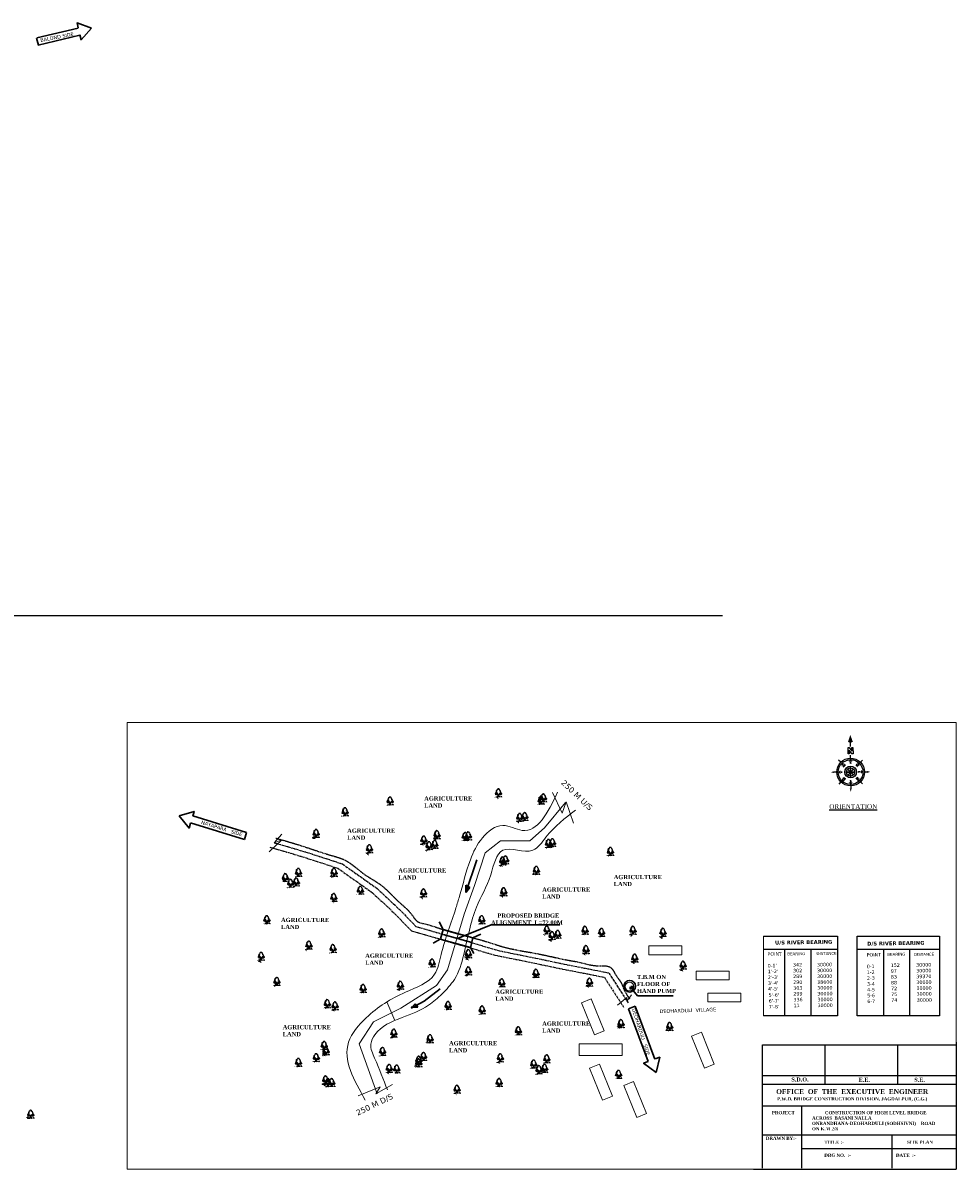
# Model space of a CAD drawing. Header units: millimetres. Extents: x -7700071838 to 844383267715, y -571436171822 to -6721321135.
# Tile 9 of 19: x -3839989065 to -3838701943, y -6733610036 to -6732029223. Entities that reach past the tile are written whole.
import ezdxf
from ezdxf.enums import TextEntityAlignment as Align

# ---------------------------------------------------------------- set-up
doc = ezdxf.new("R2010")
doc.units = ezdxf.units.MM
doc.header["$MEASUREMENT"] = 0
for name, pattern in [('CENTER', [50.8, 31.75, -6.35, 6.35, -6.35]), ('CENTER2', [28.575, 19.05, -3.175, 3.175, -3.175]), ('DASHED2', [9.525, 6.35, -3.175])]:
    doc.linetypes.add(name, pattern=pattern)
for name, color, linetype in [('A-Anno-Note', 211, 'Continuous'), ('GROUND_LVL', 114, 'Continuous'), ('SECTION', 7, 'Continuous'), ('TEX', 6, 'Continuous'), ('TEXT', 221, 'Continuous')]:
    doc.layers.add(name, color=color, linetype=linetype)
doc.layers.add('DIMENTION', color=7, linetype='Continuous', lineweight=9)
doc.styles.add('ROMANS', font='romans.shx')
doc.styles.get("Standard").update_dxf_attribs({"font": 'verdana.ttf', "height": 4000})

# ---------------------------------------------------------------- blocks, each defined once
blk = doc.blocks.new('A$C16861002')
h = blk.add_hatch()
h.set_pattern_fill('AR-SAND,_O', color=86, scale=0.00875, angle=-7.1637)
h.set_pattern_definition([(30.3363, (-438.715158, 35.971238), (0.0015555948, 0.01679683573), [0, -0.0133, 0, -0.014875, 0, -0.01421875]), (0.3363, (-438.715158, 35.971238), (0.0184440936, 0.0225698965), [0, -0.007175, 0, -0.0119875, 0, -0.00459375]), (320.3363, (-438.725837, 35.97258), (0.02704221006, -0.0033489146), [0, -0.004375, 0, -0.01575, 0, -0.0205625]), (310.3363, (-438.725837, 35.97258), (0.0270559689, 0.0043395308), [0, -0.0021875, 0, -0.010325, 0, -0.0118125])])
edge = h.paths.add_edge_path()
edge.add_spline(control_points=[(0.44, 0.1), (0.44, 0.1), (0.41, 0.11), (0.36, 0.11), (0.27, 0.12), (0.17, 0.14), (0.08, 0.13), (0.01, 0.17), (-0.01, 0.15), (-0.01, 0.14)], knot_values=[0.028153, 0.028153, 0.028153, 0.028153, 0.042705, 0.440186, 0.998352, 1.57343, 2.182336, 2.529485, 2.667956, 2.667956, 2.667956, 2.667956], degree=3, periodic=0)
edge.add_line((-0.01, 0.14), (0.43, 0.08))
edge.add_arc((0.31, 0.12), 0.13, 342.7907, 350.3646)
at = {"color": 86}
for p, q in [((0.65, 0.39), (0.64, 0.26)), ((0.65, 0.27), (0.64, 0.16)), ((0.65, 0.17), (0.64, 0.07)), ((0.66, 0.46), (0.65, 0.39)), ((0.66, 0.39), (0.68, 0.47)), ((0.67, 0.35), (0.66, 0.27)), ((0.69, 0.47), (0.68, 0.35))]:
    blk.add_line(p, q, dxfattribs=at)
for points in [[(0.2, 0.64), (0.16, 0.63), (0.19, 0.61)], [(0.18, 0.73), (0.21, 0.65), (0.25, 0.68)], [(0.19, 0.78), (0.2, 0.75), (0.23, 0.78), (0.26, 0.77), (0.25, 0.8), (0.23, 0.79)], [(0.22, 0.6), (0.21, 0.59), (0.24, 0.57), (0.25, 0.59)], [(0.24, 0.64), (0.22, 0.63), (0.26, 0.6), (0.28, 0.62)], [(0.29, 0.76), (0.26, 0.74), (0.27, 0.72)], [(0.29, 0.88), (0.27, 0.86), (0.3, 0.85)], [(0.31, 0.71), (0.27, 0.69), (0.28, 0.65), (0.32, 0.67)], [(0.31, 0.6), (0.27, 0.57), (0.31, 0.57), (0.34, 0.55)], [(0.36, 0.93), (0.31, 0.96), (0.28, 0.94), (0.29, 0.91)], [(0.29, 0.81), (0.31, 0.76), (0.37, 0.79), (0.32, 0.8), (0.31, 0.83)], [(0.33, 0.6), (0.35, 0.57), (0.38, 0.6)], [(0.41, 1.05), (0.36, 1.04), (0.34, 1), (0.37, 1), (0.37, 0.97), (0.35, 0.96), (0.39, 0.96), (0.39, 0.99), (0.42, 1), (0.42, 1.02), (0.39, 1.02)], [(0.36, 0.91), (0.34, 0.87), (0.4, 0.84), (0.42, 0.86), (0.38, 0.87)], [(0.36, 0.84), (0.34, 0.82), (0.37, 0.81)], [(0.34, 0.66), (0.35, 0.62), (0.4, 0.68), (0.36, 0.66)], [(0.4, 1.1), (0.4, 1.09), (0.37, 1.11)], [(0.41, 0.61), (0.38, 0.58), (0.41, 0.5), (0.47, 0.53), (0.42, 0.54), (0.45, 0.57)], [(0.41, 0.94), (0.39, 0.93), (0.4, 0.91), (0.43, 0.92)], [(0.43, 1.17), (0.41, 1.15), (0.43, 1.11)], [(0.45, 1.09), (0.42, 1.07), (0.46, 1.04), (0.47, 1.06), (0.46, 1.07)], [(0.46, 0.84), (0.42, 0.82), (0.43, 0.78), (0.45, 0.78), (0.45, 0.8), (0.47, 0.81), (0.48, 0.79), (0.5, 0.8)], [(0.5, 1.22), (0.5, 1.18), (0.45, 1.19), (0.48, 1.21), (0.48, 1.23)], [(0.46, 1.27), (0.49, 1.27), (0.46, 1.24)], [(0.49, 1.15), (0.46, 1.14), (0.48, 1.11)], [(0.47, 0.56), (0.5, 0.51), (0.52, 0.56)], [(0.48, 0.77), (0.5, 0.73), (0.52, 0.76)], [(0.52, 1.32), (0.5, 1.3), (0.53, 1.3)], [(0.5, 0.62), (0.52, 0.59), (0.57, 0.59), (0.56, 0.61), (0.53, 0.61)], [(0.55, 0.53), (0.51, 0.49), (0.53, 0.47), (0.55, 0.48), (0.54, 0.5)], [(0.55, 1.27), (0.52, 1.25), (0.55, 1.23)], [(0.57, 0.69), (0.55, 0.65), (0.6, 0.65)], [(0.6, 0.52), (0.57, 0.48), (0.62, 0.49)], [(0.61, 0.59), (0.59, 0.57), (0.62, 0.55), (0.65, 0.56)], [(0.64, 0.46), (0.67, 0.52), (0.72, 0.48), (0.68, 0.49)], [(0.74, 0.47), (0.72, 0.45), (0.75, 0.44)], [(0.74, 0.5), (0.78, 0.46), (0.79, 0.49)], [(0.83, 0.49), (0.86, 0.48), (0.87, 0.51)], [(0.85, 0.65), (0.86, 0.62), (0.89, 0.63), (0.91, 0.6), (0.93, 0.66), (0.9, 0.64)], [(0.92, 0.49), (0.9, 0.46), (0.95, 0.46)], [(0.94, 0.63), (0.98, 0.59), (1.02, 0.6)], [(0.96, 0.5), (1, 0.46), (1.03, 0.48), (1.07, 0.47), (1.07, 0.52), (1.03, 0.5)], [(0.97, 0.67), (1, 0.63), (1.01, 0.67)], [(1.05, 0.59), (1.08, 0.57), (1.04, 0.57)], [(1.1, 0.66), (1.06, 0.63), (1.06, 0.62), (1.11, 0.6), (1.14, 0.61), (1.09, 0.62), (1.13, 0.65)], [(1.14, 0.75), (1.11, 0.75), (1.09, 0.71), (1.11, 0.7), (1.12, 0.73)], [(1.1, 0.52), (1.09, 0.49), (1.13, 0.48), (1.13, 0.52)], [(1.15, 0.72), (1.12, 0.7), (1.13, 0.67)], [(1.13, 0.57), (1.13, 0.54), (1.16, 0.57)], [(1.17, 0.53), (1.16, 0.51), (1.18, 0.48)]]:
    blk.add_lwpolyline(points, close=True, dxfattribs=at)
for points in [[(0.7, 1.46), (0.68, 1.46), (0.61, 1.37), (0.6, 1.31), (0.58, 1.3), (0.53, 1.29)], [(0.6, 0.07), (0.62, 0.18), (0.63, 0.3), (0.63, 0.41), (0.65, 0.47)], [(0.7, 0.46), (0.68, 0.35), (0.68, 0.25), (0.66, 0.12), (0.65, 0.06)], [(0.7, 1.46), (0.72, 1.45), (0.72, 1.45), (0.72, 1.46), (0.74, 1.48), (0.79, 1.47), (0.79, 1.46), (0.81, 1.46), (0.82, 1.43), (0.83, 1.44), (0.87, 1.42)], [(1.11, 0.76), (1.12, 0.76), (1.11, 0.85), (1.08, 0.89), (1.02, 0.89), (0.98, 0.92), (1, 0.95), (1.06, 0.96), (1.07, 0.98), (1.07, 1.05), (1.03, 1.05), (1.01, 1.09), (1.05, 1.13), (1.04, 1.13), (1.03, 1.15), (1, 1.15), (0.99, 1.15), (1.01, 1.17), (0.99, 1.21), (0.99, 1.24), (0.94, 1.22), (0.92, 1.22), (0.91, 1.24), (0.96, 1.26), (0.92, 1.33), (0.89, 1.34), (0.9, 1.39), (0.87, 1.41), (0.87, 1.42)], [(0.91, 0.46), (0.95, 0.44), (0.98, 0.45), (1.03, 0.44), (1.07, 0.46), (1.09, 0.45), (1.09, 0.48), (1.13, 0.46), (1.19, 0.48)], [(1.1, 0.7), (1.11, 0.67), (1.16, 0.65), (1.18, 0.6), (1.18, 0.57), (1.21, 0.55), (1.19, 0.48)]]:
    blk.add_lwpolyline(points, dxfattribs=at)
for centre, radius, start, end in [((0.24, 0.15), 0.227, 343.8213, 33.8793), ((0.4, 0.14), 0.0898, 354.9817, 66.5193), ((0.37, 0.11), 0.0789, 338.4127, 44.178), ((0.31, 0.12), 0.13, 343.4617, 20.2712), ((0.22, 0.18), 0.273, 338.8097, 11.1779), ((0.53, 0.08), 0.0496, 83.2374, 178.7654), ((0.59, 0.1), 0.101, 124.1986, 191.1044), ((0.67, 0.06), 0.0496, 346.9072, 82.4352), ((0.62, 0.1), 0.101, 334.5682, 41.474), ((0.99, 0.08), 0.273, 154.4947, 186.8629), ((0.81, 0.08), 0.0898, 99.1533, 170.6909), ((0.96, 0.06), 0.227, 131.7933, 181.8513), ((0.82, 0.06), 0.0789, 121.4946, 187.2599), ((0.89, 0.05), 0.13, 145.4014, 182.2109), ((0.87, 0.07), 0.227, 343.8213, 33.8793), ((1.03, 0.06), 0.0898, 354.9817, 66.5193), ((1.01, 0.03), 0.0789, 338.4127, 44.178), ((0.94, 0.04), 0.13, 343.4617, 20.2712), ((0.85, 0.1), 0.273, 338.8097, 11.1779), ((1.16, 0), 0.0496, 83.2374, 178.7654), ((1.22, 0.02), 0.101, 124.1986, 191.1044)]:
    blk.add_arc(centre, radius, start, end, dxfattribs=at)
for points, start_tangent, end_tangent in [([(0.53, 0.18), (0.53, 0.19), (0.53, 0.19), (0.54, 0.19), (0.54, 0.19), (0.54, 0.18), (0.54, 0.18), (0.54, 0.18), (0.53, 0.18), (0.53, 0.18), (0.53, 0.18)], (-0.533022, 0.846101), (-0.533022, 0.846101)), ([(0.53, 0.13), (0.53, 0.14), (0.53, 0.14), (0.54, 0.14), (0.54, 0.13), (0.54, 0.13), (0.54, 0.13), (0.54, 0.12), (0.53, 0.12), (0.53, 0.13), (0.53, 0.13)], (-0.533022, 0.846101), (-0.533022, 0.846101)), ([(0.68, 0.11), (0.68, 0.12), (0.68, 0.12), (0.67, 0.12), (0.67, 0.12), (0.67, 0.11), (0.67, 0.11), (0.67, 0.11), (0.67, 0.1), (0.68, 0.11), (0.68, 0.11)], (0.725822, 0.687882), (0.725822, 0.687882)), ([(0.69, 0.16), (0.69, 0.17), (0.69, 0.17), (0.69, 0.17), (0.69, 0.17), (0.69, 0.17), (0.69, 0.16), (0.69, 0.16), (0.69, 0.16), (0.69, 0.16), (0.69, 0.16)], (0.725822, 0.687882), (0.725822, 0.687882)), ([(1.16, 0.1), (1.16, 0.11), (1.16, 0.11), (1.17, 0.11), (1.17, 0.11), (1.17, 0.1), (1.17, 0.1), (1.17, 0.1), (1.16, 0.1), (1.16, 0.1), (1.16, 0.1)], (-0.533022, 0.846101), (-0.533022, 0.846101)), ([(1.16, 0.05), (1.16, 0.06), (1.17, 0.06), (1.17, 0.06), (1.17, 0.05), (1.17, 0.05), (1.17, 0.05), (1.17, 0.04), (1.17, 0.04), (1.16, 0.05), (1.16, 0.05)], (-0.533022, 0.846101), (-0.533022, 0.846101))]:
    blk.add_spline(points, degree=3, dxfattribs=dict(at, start_tangent=start_tangent, end_tangent=end_tangent))
blk = doc.blocks.new('Anno_North_J_Metric')
at = {"linetype": 'ByBlock', "lineweight": -2}
h = blk.add_hatch(color=0, dxfattribs=at)
h.paths.add_polyline_path([(-4.17, 0), (-4.68, 0, 1), (4.68, 0), (4.17, 0, -1)])
h.paths.add_polyline_path([(1.41, 0), (2, 0, 1), (-2, 0), (-1.41, 0, -1)])
at = {"color": 0, "linetype": 'ByBlock', "lineweight": -2}
for p, q in [((-3.31, 3.31), (-4.01, 4.01)), ((0, 4.68), (0, 5.67)), ((3.31, 3.31), (4.01, 4.01)), ((-4.68, 0), (-5.67, 0)), ((-4.68, 0), (-4.17, 0)), ((-1.41, 0), (-2, 0)), ((-1.41, 0), (1.41, 0)), ((1.41, 0), (-1.41, 0)), ((-1, 1), (1, -1)), ((-1, -1), (1, 1)), ((1, -1), (-1, 1)), ((1, 1), (-1, -1)), ((0, 1.41), (0, -1.41)), ((0, -1.41), (0, 1.41)), ((1.41, 0), (2, 0)), ((4.68, 0), (4.17, 0)), ((4.68, 0), (5.67, 0)), ((6.17, 0.4), (6.17, 0.82)), ((6.17, 0.82), (8.27, 0.82)), ((7.43, 0.4), (6.17, 0.4)), ((6.17, -0.44), (7.43, 0.4)), ((8.27, 0.4), (7.01, -0.44)), ((8.27, 0.82), (8.27, 0.4)), ((8.67, 0), (9.83, 0)), ((-3.31, -3.31), (-4.01, -4.01)), ((3.31, -3.31), (4.01, -4.01)), ((6.17, -0.86), (6.17, -0.44)), ((8.27, -0.86), (6.17, -0.86)), ((7.01, -0.44), (8.27, -0.44)), ((8.27, -0.44), (8.27, -0.86)), ((0, -4.68), (0, -5.67))]:
    blk.add_line(p, q, dxfattribs=at)
for radius in [4.68, 4.17, 2, 1.41]:
    blk.add_circle((0, 0), radius, dxfattribs=at)
for points in [[(0, 4.17), (0.67, 3.5), (-0.67, 3.5)], [(-0.33, 5.5), (0, 5.67), (0, 6.67)], [(0, 6.67), (0.33, 5.5), (0, 5.67)], [(-6.67, 0), (-5.5, 0.33), (-5.67, 0)], [(-5.5, -0.33), (-5.67, 0), (-6.67, 0)], [(-4.17, 0), (-3.5, 0.67), (-3.5, -0.67)], [(-2.95, 2.95), (-2, 2.95), (-2.95, 2)], [(2.95, 2.95), (2.95, 2), (2, 2.95)], [(4.17, 0), (3.5, -0.67), (3.5, 0.67)], [(12.5, 0), (10.17, 0.83), (9.83, 0)], [(9.83, 0), (10.17, -0.83), (12.5, 0)], [(-2.95, -2.95), (-2.95, -2), (-2, -2.95)], [(0, -4.17), (-0.67, -3.5), (0.67, -3.5)], [(2.95, -2.95), (2, -2.95), (2.95, -2)], [(0, -6.67), (-0.33, -5.5), (0, -5.67)], [(0.33, -5.5), (0, -5.67), (0, -6.67)]]:
    blk.add_solid(points, dxfattribs=at)
at = {"color": 0, "linetype": 'ByBlock', "lineweight": -2, "style": 'ROMANS'}
for s, rotation, p in [('S', 270, (-3.33, 0)), ('SW', 45, (-2, 2)), ('NW', 315, (2, 2)), ('N', 270, (2.83, 0)), ('SE', 135, (-2, -2)), ('E', 180, (0, -2.67)), ('NE', 225, (2, -2))]:
    blk.add_text(s, height=0.5, rotation=rotation, dxfattribs=at).set_placement(p, align=Align.CENTER)
blk.add_text('W', height=0.5, dxfattribs=at).set_placement((0, 2.83), align=Align.CENTER)

msp = doc.modelspace()

# ---------------------------------------------------------------- linework, layer by layer
at = {"layer": 'DIMENTION', "color": 5, "lineweight": 30, "ltscale": 20}
for p, q in [((-3839970082.982022, -6732049973.306913), (-3839912767.966738, -6732036267.475218)), ((-3839910411.801301, -6732046120.482384), (-3839967810.509397, -6732059846.327678)), ((-3839970153.147377, -6732050049.889594), (-3839967796.981941, -6732059902.896763)), ((-3839754801.460578, -6733123027.959708), (-3839680505.822085, -6733145795.879925)), ((-3839683474.157445, -6733155482.068598), (-3839757769.795936, -6733132714.14838)), ((-3839683474.157445, -6733155482.068598), (-3839680505.822085, -6733145795.879925)), ((-3839144447.182485, -6733385441.05525), (-3839153943.185425, -6733388970.813597)), ((-3839126869.00187, -6733461807.677032), (-3839153943.185425, -6733388970.813597)), ((-3839144447.182485, -6733385441.05525), (-3839117372.998932, -6733458277.918683))]:
    msp.add_line(p, q, dxfattribs=at)
for points in [[(-3839912853.204267, -6732035911.029117), (-3839914452.463813, -6732029223.249235), (-3839894306.950743, -6732036684.254126)], [(-3839910497.038831, -6732045764.036284), (-3839908897.779282, -6732052451.816164), (-3839894306.950743, -6732036684.254126)], [(-3839754908.844195, -6733123378.370919), (-3839752894.071126, -6733116803.819962), (-3839773467.127053, -6733122989.097632)], [(-3839757877.179556, -6733133064.559592), (-3839759891.952629, -6733139639.11055), (-3839773467.127053, -6733122989.097632)], [(-3839117029.46795, -6733458150.224815), (-3839110584.006546, -6733455754.382975), (-3839115555.465858, -6733476653.973476)], [(-3839126525.470891, -6733461679.983162), (-3839132970.932292, -6733464075.825006), (-3839115555.465858, -6733476653.973476)]]:
    msp.add_lwpolyline(points, dxfattribs=at)
at = {"layer": 'GROUND_LVL', "color": 4}
for p, q in [((-3838968747.497446, -6733438526.168749), (-3838701942.865748, -6733438526.168747)), ((-3838968747.497446, -6733608907.95205), (-3838968747.497446, -6733438526.168749)), ((-3838883173.037196, -6733438526.168748), (-3838883173.03724, -6733493086.809793)), ((-3838782763.037196, -6733438526.168748), (-3838782763.03724, -6733493086.809793)), ((-3838701942.865748, -6733435223.974878), (-3838701942.865748, -6733610036.168749)), ((-3838968747.497446, -6733480757.72479), (-3838701942.865748, -6733480757.72479)), ((-3838968747.497446, -6733493086.809793), (-3838701942.865748, -6733493086.809793)), ((-3838968747.497446, -6733522597.95205), (-3838701942.865748, -6733522597.95205)), ((-3838915358.026859, -6733522597.95205), (-3838915358.02686, -6733608907.95205)), ((-3838968747.497446, -6733562825.756082), (-3838701942.865748, -6733562825.756082)), ((-3838790382.865748, -6733562825.756082), (-3838790382.865748, -6733581677.95205)), ((-3838915358.026873, -6733581677.95205), (-3838701942.865748, -6733581677.95205)), ((-3838790382.865748, -6733581677.95205), (-3838790382.865748, -6733608907.95205)), ((-3838981291.786225, -6733610036.168749), (-3838701942.865748, -6733610036.168749))]:
    msp.add_line(p, q, dxfattribs=at)
at = {"layer": 'SECTION', "ltscale": 20}
for p, q in [((-3841482390, -6732846500), (-3839024160, -6732846500)), ((-3838967505.653728, -6733288806.168749), (-3838865592.865747, -6733288806.168749)), ((-3838838265.653728, -6733306786.168748), (-3838838265.653729, -6733288806.168749)), ((-3838838265.653729, -6733288806.168749), (-3838724745.653728, -6733288806.168749)), ((-3838724745.653728, -6733288806.168749), (-3838724745.653728, -6733398866.168749)), ((-3838967505.653728, -6733306786.168748), (-3838865592.865746, -6733306786.168748)), ((-3838938605.653728, -6733306786.168748), (-3838938605.653728, -6733398866.168749)), ((-3838902145.653728, -6733306786.168748), (-3838902145.653728, -6733398866.168749)), ((-3838838265.653729, -6733306786.168749), (-3838724745.653728, -6733306786.168747)), ((-3838838265.653728, -6733398866.168749), (-3838838265.653728, -6733306786.168748)), ((-3838801975.653728, -6733306786.168748), (-3838801975.653728, -6733398866.168749)), ((-3838766405.653728, -6733306786.168749), (-3838766405.653728, -6733398866.168749)), ((-3838865592.865746, -6733398866.168749), (-3838967505.653728, -6733398866.168749)), ((-3838724745.653728, -6733398866.168749), (-3838838265.653728, -6733398866.168749))]:
    msp.add_line(p, q, dxfattribs=at)
at = {"layer": 'SECTION', "lineweight": 5, "ltscale": 20}
for p, q in [((-3839258632.865748, -6733090686.168749), (-3839245072.865748, -6733119236.168749)), ((-3839245072.865748, -6733119236.168749), (-3839239582.865748, -6733103726.168749)), ((-3839239582.865748, -6733103726.168749), (-3839229482.865748, -6733132896.168749)), ((-3839649382.865748, -6733172536.168749), (-3839631781.290138, -6733156014.03403)), ((-3839642307.166034, -6733159990.57207), (-3839632072.865748, -6733147986.168749)), ((-3839631781.290138, -6733156014.03403), (-3839642307.166034, -6733159990.57207)), ((-3838967505.653728, -6733288806.168749), (-3838967505.653728, -6733398866.168749)), ((-3839169172.865748, -6733383776.168749), (-3839155892.865748, -6733373296.168749)), ((-3839155892.865748, -6733378226.168749), (-3839149832.865748, -6733369706.168749)), ((-3839155892.865748, -6733373296.168749), (-3839155892.865748, -6733378226.168749)), ((-3839486926.3126, -6733379374.691337), (-3839475925.506291, -6733404972.998921)), ((-3839526732.865748, -6733509166.168749), (-3839496432.865748, -6733496736.168749)), ((-3839502202.865748, -6733506386.168749), (-3839479122.865748, -6733493556.168749)), ((-3839496432.865748, -6733496736.168749), (-3839502202.865748, -6733506386.168749))]:
    msp.add_line(p, q, dxfattribs=at)
at = {"layer": 'SECTION', "color": 1, "lineweight": 30, "ltscale": 20}
for p, q in [((-3839362812.865748, -6733183416.168749), (-3839378112.865748, -6733228606.168749)), ((-3839378112.865748, -6733228606.168749), (-3839378112.865748, -6733218336.168749)), ((-3839378112.865748, -6733218336.168749), (-3839372632.865748, -6733221726.168749)), ((-3839372632.865748, -6733221726.168749), (-3839377822.865748, -6733228296.168749)), ((-3839409390.871915, -6733279537.447203), (-3839414762.865748, -6733269066.168749)), ((-3839409390.871915, -6733279537.447203), (-3839413214.85958, -6733292674.890296)), ((-3839409390.871915, -6733279537.447203), (-3839368420.436176, -6733291147.696484)), ((-3839389702.064229, -6733291886.884208), (-3839343394.010993, -6733273136.661333)), ((-3839343394.010993, -6733273136.661333), (-3839248532.865748, -6733273136.661333)), ((-3839413430.871915, -6733292777.447203), (-3839423132.865748, -6733298226.168749)), ((-3839413430.871915, -6733292777.447203), (-3839371804.852386, -6733304573.476572)), ((-3839409390.871915, -6733286307.447203), (-3839370013.256543, -6733297466.321213)), ((-3839368420.436176, -6733291147.696483), (-3839371924.651794, -6733305048.713778)), ((-3839368420.436176, -6733291147.696483), (-3839357332.865748, -6733286116.168749)), ((-3839371804.852386, -6733304573.476573), (-3839367142.865748, -6733312916.168749)), ((-3839413612.865748, -6733361386.168749), (-3839435832.865748, -6733378326.168749)), ((-3839151562.865748, -6733358716.168749), (-3839141182.865748, -6733371036.168749)), ((-3839151282.865748, -6733362006.168749), (-3839146662.865748, -6733358406.168749)), ((-3839151282.865748, -6733358716.168749), (-3839151282.865748, -6733362006.168749)), ((-3839146662.865748, -6733358406.168749), (-3839150412.865748, -6733358406.168749)), ((-3839141182.865748, -6733371036.168749), (-3839092112.865748, -6733371036.168749)), ((-3839435832.865748, -6733378326.168749), (-3839453432.865748, -6733387876.168749)), ((-3839453432.865748, -6733387876.168749), (-3839447952.865748, -6733382126.168749)), ((-3839444482.865748, -6733386546.168749), (-3839453432.865748, -6733386546.168749)), ((-3839447952.865748, -6733382126.168749), (-3839444482.865748, -6733386546.168749))]:
    msp.add_line(p, q, dxfattribs=at)
at = {"layer": 'SECTION', "color": 1, "ltscale": 20}
msp.add_line((-3838865592.865747, -6733288806.168749), (-3838865592.865747, -6733398866.168749), dxfattribs=at)
at = {"layer": 'SECTION', "lineweight": 5, "ltscale": 20}
for points in [[(-3838701942.865748, -6733610036.168749), (-3839845342.865748, -6733610036.168749), (-3839845342.865748, -6732993946.168749), (-3838701942.865748, -6732993946.168749)], [(-3839125882.865748, -6733302336.168749), (-3839080282.865748, -6733302336.168749), (-3839080282.865748, -6733314356.168749), (-3839125882.865748, -6733314356.168749)], [(-3839060662.865748, -6733337146.168749), (-3839015062.865748, -6733337146.168749), (-3839015062.865748, -6733349166.168749), (-3839060662.865748, -6733349166.168749)], [(-3839205250.811984, -6733375222.634024), (-3839187332.067156, -6733419342.731302), (-3839200747.838021, -6733424791.354256), (-3839218666.582849, -6733380671.256978)], [(-3839044502.865748, -6733367236.168749), (-3838998902.865748, -6733367236.168749), (-3838998902.865748, -6733379256.168749), (-3839044502.865748, -6733379256.168749)], [(-3839053316.467297, -6733421267.497156), (-3839035397.722469, -6733465387.594435), (-3839048813.493334, -6733470836.217388), (-3839066732.238162, -6733426716.120111)], [(-3839221692.865748, -6733437176.168749), (-3839162532.865748, -6733437176.168749), (-3839162532.865748, -6733453196.168749), (-3839221692.865748, -6733453196.168749)], [(-3839193990.811984, -6733465382.634024), (-3839176072.067156, -6733509502.731302), (-3839189487.838021, -6733514951.354256), (-3839207406.582849, -6733470831.256978)], [(-3839146670.811984, -6733489102.634024), (-3839128752.067156, -6733533222.731302), (-3839142167.838021, -6733538671.354256), (-3839160086.582849, -6733494551.256978)]]:
    msp.add_lwpolyline(points, close=True, dxfattribs=at)
msp.add_lwpolyline([(-3839240742.865748, -6733104556.168749), (-3839269602.865748, -6733139266.168749), (-3839290092.865748, -6733157236.168749), (-3839330492.865748, -6733157236.168749), (-3839351272.865748, -6733174076.168749), (-3839365992.865748, -6733218846.168749), (-3839380422.865748, -6733258486.168749), (-3839403502.865748, -6733335306.168749), (-3839418512.865748, -6733356866.168749), (-3839467862.865748, -6733388186.168749), (-3839505672.865748, -6733406776.168749), (-3839525292.865748, -6733437376.168749), (-3839500472.865748, -6733506386.168749)], dxfattribs=at)
at = {"layer": 'SECTION', "color": 2, "linetype": 'CENTER', "ltscale": 100}
for points in [[(-3839648657.166034, -6733165940.57207), (-3839604767.175748, -6733178811.628749), (-3839554805.355748, -6733195055.698749), (-3839506768.905748, -6733229072.008749), (-3839479991.295748, -6733254105.898748), (-3839453266.935748, -6733281371.968749), (-3839337660.945748, -6733315022.038749), (-3839288191.575748, -6733324970.548749), (-3839244329.715748, -6733334252.878749), (-3839206567.785748, -6733341505.108749), (-3839187061.275748, -6733345576.168749), (-3839160603.075748, -6733386601.798749)], [(-3839642307.166034, -6733159990.57207), (-3839598417.175748, -6733172861.628749), (-3839548455.355748, -6733189105.698749), (-3839500418.905748, -6733223122.008749), (-3839473641.295748, -6733248155.898748), (-3839446916.935748, -6733275421.968749), (-3839331310.945748, -6733309072.038749), (-3839281841.575748, -6733319020.548749), (-3839237979.715748, -6733328302.878749), (-3839200217.785748, -6733335555.108749), (-3839180711.275748, -6733339626.168749), (-3839154253.075748, -6733380651.798749)]]:
    msp.add_lwpolyline(points, dxfattribs=at)
at = {"layer": 'SECTION', "color": 1, "lineweight": 30, "ltscale": 20}
msp.add_circle((-3839152142.865748, -6733357796.168749), 8010, dxfattribs=at)
at = {"layer": 'SECTION', "lineweight": 5, "ltscale": 20}
msp.add_circle((-3839152432.865748, -6733358406.168749), 5960, dxfattribs=at)
for points in [[(-3839251491.575748, -6733090276.058749), (-3839300535.065748, -6733142959.628749), (-3839327086.415748, -6733136046.818748), (-3839355336.875748, -6733153116.548749), (-3839371893.215748, -6733183348.868749), (-3839386874.660748, -6733233771.053749), (-3839391772.355748, -6733249798.088749), (-3839412159.440747, -6733314275.588749), (-3839421322.655748, -6733341350.648748), (-3839461426.955748, -6733366057.778749), (-3839515607.705748, -6733401442.748749), (-3839539878.815748, -6733435084.898748), (-3839516938.595748, -6733514916.158749)], [(-3839226892.865748, -6733115236.168749), (-3839267582.865748, -6733152196.168749), (-3839285762.865748, -6733170276.168749), (-3839327032.865748, -6733170276.168749), (-3839343772.865748, -6733204166.168749), (-3839363392.865748, -6733248626.168749), (-3839380992.865748, -6733314046.168749), (-3839393982.865748, -6733348546.168749), (-3839411012.865748, -6733368366.168749), (-3839429482.865748, -6733383976.168749), (-3839466132.865748, -6733401026.168749), (-3839503652.865748, -6733424746.168749), (-3839509132.865748, -6733437586.168749), (-3839503932.865748, -6733457196.168749), (-3839486332.865748, -6733500946.168749)]]:
    msp.add_spline(points, degree=3, dxfattribs=at)
at = {"layer": 'SECTION', "color": 33, "linetype": 'DASHED2', "ltscale": 200}
msp.add_open_spline([(-3839640110.28281, -6733153686.426208), (-3839626550.785732, -6733157421.071885), (-3839601130.763005, -6733164899.420349), (-3839570320.432451, -6733175954.970222), (-3839540326.903912, -6733183473.180544), (-3839520824.462217, -6733203676.129078), (-3839492690.072793, -6733217686.118482), (-3839473909.531052, -6733239923.431186), (-3839455056.965888, -6733254024.085752), (-3839446141.68829, -6733269828.969459), (-3839430388.471235, -6733272415.472965), (-3839397857.156839, -6733284335.288519), (-3839361747.617433, -6733291821.441494), (-3839323095.845071, -6733305134.085355), (-3839298628.298834, -6733309599.009975), (-3839268889.41457, -6733314745.067066), (-3839243365.073408, -6733321218.630255), (-3839218475.560249, -6733324795.127581), (-3839198873.132941, -6733331300.165804), (-3839177616.719066, -6733327603.66902), (-3839171977.035653, -6733343131.155243), (-3839163705.025101, -6733351475.113487), (-3839160101.193057, -6733364009.565316), (-3839155010.920638, -6733371330.994493), (-3839152142.865748, -6733375456.168749)], degree=3, knots=[220018.2973937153, 220018.2973937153, 220018.2973937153, 220018.2973937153, 262166.1690149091, 299482.3853289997, 318645.78794962, 353474.9036432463, 380651.8074404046, 412038.1882448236, 439149.7282232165, 451659.2805733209, 462885.5444219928, 484310.4761605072, 557214.6824863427, 572059.5469181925, 606914.1535003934, 631570.1406029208, 662576.3722346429, 686083.7370380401, 706089.5486936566, 726492.4136885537, 738721.9884971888, 750100.3539334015, 761736.7966888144, 776755.1088443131, 776755.1088443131, 776755.1088443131, 776755.1088443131], dxfattribs=at)

# ---------------------------------------------------------------- block references
at = {"layer": 'A-Anno-Note', "color": 212, "xscale": 4090.4057784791, "yscale": 4090.405431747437, "zscale": 4090.405433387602, "rotation": 90.42489494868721}
msp.add_blockref('Anno_North_J_Metric', (-3838847405.751206, -6733062437.688705), dxfattribs=at)
at = {"layer": 'SECTION', "color": 230, "ltscale": 20, "xscale": 8321.040001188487, "yscale": 8321.040000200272, "zscale": 8321.039999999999, "rotation": 7.276220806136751}
for p in [(-3839338168.775572, -6733098223.82544), (-3839276132.463212, -6733105216.195797), (-3839487558.775572, -6733109413.82544), (-3839279302.463212, -6733108196.195797), (-3839549798.775572, -6733124333.82544), (-3839308742.463212, -6733132016.195797), (-3839301812.463212, -6733130886.195797), (-3839589638.775572, -6733154173.82544), (-3839441082.463212, -6733163276.195797), (-3839426022.463212, -6733169286.195797), (-3839423012.463212, -6733156056.195797), (-3839384062.463212, -6733158406.195797), (-3839379732.463212, -6733157686.195797), (-3839269202.463212, -6733167956.195797), (-3839263722.463212, -6733166936.195797), (-3839516188.775572, -6733175303.82544), (-3839433852.463212, -6733171096.195797), (-3839183798.775572, -6733179033.82544), (-3839332412.463212, -6733192196.195797), (-3839328372.463212, -6733190756.195797), (-3839632132.463212, -6733215136.195797), (-3839614062.463212, -6733207916.195797), (-3839565002.463212, -6733207916.195797), (-3839285878.775572, -6733205143.82544), (-3839624902.463212, -6733222956.195797), (-3839617072.463212, -6733221146.195797), (-3839528642.463212, -6733232666.195797), (-3839565292.463212, -6733242526.195797), (-3839441488.775572, -6733236223.82544), (-3839330962.463212, -6733234706.195797), (-3839657642.463212, -6733273126.195797), (-3839361262.463212, -6733273216.195797), (-3839499212.463212, -6733291406.195797), (-3839271392.463212, -6733287326.195797), (-3839264162.463212, -6733295146.195797), (-3839256332.463212, -6733293336.195797), (-3839218858.775572, -6733287813.82544), (-3839195988.775572, -6733290733.82544), (-3839152678.775572, -6733287813.82544), (-3839111308.775572, -6733290733.82544), (-3839599642.463212, -6733308246.195797), (-3839665432.463212, -6733323646.195797), (-3839566452.463212, -6733312966.195797), (-3839379732.463212, -6733320156.195797), (-3839217398.775572, -6733314543.82544), (-3839150248.775572, -6733326213.82544), (-3839429652.463212, -6733332896.195797), (-3839083568.775572, -6733335933.82544), (-3839643792.463212, -6733358356.195797), (-3839379732.463212, -6733343876.195797), (-3839286498.775572, -6733347213.82544), (-3839212528.775572, -6733359363.82544), (-3839524892.463212, -6733368016.195797), (-3839473522.463212, -6733363696.195797), (-3839333552.463212, -6733360206.195797), (-3839574242.463212, -6733389066.195797), (-3839563562.463212, -6733392046.195797), (-3839407722.463212, -6733391526.195797), (-3839360682.463212, -6733397586.195797), (-3839169218.775572, -6733416603.82544), (-3839102068.775572, -6733420493.82544), (-3839482472.463212, -6733429626.195797), (-3839432542.463212, -6733437326.195797), (-3839310778.775572, -6733426433.82544), (-3839578572.463212, -6733446576.195797), (-3839575972.463212, -6733454276.195797), (-3839614062.463212, -6733469986.195797), (-3839589532.463212, -6733463416.195797), (-3839498052.463212, -6733454896.195797), (-3839448122.463212, -6733467006.195797), (-3839441492.463212, -6733461876.195797), (-3839335678.775572, -6733463723.82544), (-3839271502.463212, -6733465056.195797), (-3839488822.463212, -6733478406.195797), (-3839478432.463212, -6733479126.195797), (-3839448122.463212, -6733470706.195797), (-3839289572.463212, -6733472276.195797), (-3839282342.463212, -6733480096.195797), (-3839274512.463212, -6733478286.195797), (-3839576552.463212, -6733494116.195797), (-3839573082.463212, -6733497816.195797), (-3839568182.463212, -6733497816.195797), (-3839337312.463212, -6733497716.195797), (-3839172522.463212, -6733486516.195797), (-3839395312.463212, -6733507056.195797), (-3839983334.597464, -6733541523.5)]:
    msp.add_blockref('A$C16861002', p, dxfattribs=at)

# ---------------------------------------------------------------- texts
at = {"layer": 'SECTION', "color": 2, "linetype": 'CENTER2', "ltscale": 800, "char_height": 7800, "width": 186225, "attachment_point": 1}
for s, insert, rotation in [('250 M U/S', (-3839241880.307702, -6733072510.764421), 316.2255088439), ('250 M D/S', (-3839530638.659382, -6733529584.312078), 26.0790512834)]:
    msp.add_mtext(s, dxfattribs=dict(at, insert=insert, rotation=rotation))
at = {"layer": 'SECTION', "color": 1, "ltscale": 20, "char_height": 5249.82044154, "width": 133595.82337526, "attachment_point": 2, "rotation": 0.8836186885}
for s, insert in [('{\\fVerdana|b1|i0|c0|p34;U/S RIVER BEARING }', (-3838912207.228014, -6733294558.343172)), ('{\\fVerdana|b1|i0|c0|p34;D/S RIVER BEARING }', (-3838785152.897504, -6733295954.545941))]:
    msp.add_mtext(s, dxfattribs=dict(at, insert=insert))
at = {"layer": 'SECTION', "color": 152, "ltscale": 20, "char_height": 4812.33540475, "width": 10815.27260689, "attachment_point": 1, "rotation": 0.8836186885}
for s, insert in [("{\\C30;POINT\\P\\P}0-1'\\P1'-2'\\P2'-3'\\P3'-4'\\P4'-5'", (-3838962124.213792, -6733311045.627837)), ('{\\C30;POINT\\P\\P}0-1\\P1-2\\P2-3\\P3-4\\P4-5', (-3838825424.948365, -6733312165.022399))]:
    msp.add_mtext(s, dxfattribs=dict(at, insert=insert))
at = {"layer": 'SECTION', "color": 30, "ltscale": 20, "char_height": 4000, "attachment_point": 1, "rotation": 0.8836186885}
for s, width, insert in [('BEARING', 8068.50204563, (-3838934787.588753, -6733311299.540577)), ('DISTANCE', 22392.77236319, (-3838894591.531507, -6733310899.906854)), ('BEARING', 8068.50204563, (-3838796759.684924, -6733311970.0385)), ('DISTANCE', 22392.77236319, (-3838759965.263025, -6733312113.501141))]:
    msp.add_mtext_dynamic_manual_height_columns(s, width=width, gutter_width=20000, heights=[0], dxfattribs=dict(at, insert=insert))
at = {"layer": 'SECTION', "color": 152, "ltscale": 20, "char_height": 4812.3354047, "attachment_point": 1, "rotation": 0.8836186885}
for s, width, insert in [('342\\P302\\P289\\P290\\P303\\P299\\P336\\P11', 8174.80770588, (-3838926991.231622, -6733325852.124164)), ('30000\\P30000\\P30000\\P38600\\P30000\\P30000\\P30000\\P30000', 34041.50770378, (-3838893929.457102, -6733325712.24722)), ('152\\P97\\P83\\P88\\P72\\P75\\P74', 16540, (-3838792175.00576, -6733326513.141875)), ('30000\\P30000\\P39370\\P30000\\P30000\\P30000', 14040, (-3838757128.402748, -6733326022.614312)), ("5'-6'\\P6'-7'\\P7'-8'", 11950.46668816, (-3838960591.226267, -6733367692.822875)), ('5-6\\P6-7', 14934.71988201, (-3838824553.890908, -6733368299.438186)), ('30000', 13200, (-3838756228.974878, -6733374612.156638))]:
    msp.add_mtext_dynamic_manual_height_columns(s, width=width, gutter_width=20000, heights=[0], dxfattribs=dict(at, insert=insert))
at = {"layer": 'TEX'}
for s, insert, char_height, width, attachment_point in [('\\pxt11;{\\fTimes New Roman|b1|i0|c0|p18;AGRICULTURE LAND}', (-3839435590.481261, -6733096030.668749), 5788.0158336, 66280.80408641, 1), ('\\pxt11;{\\fTimes New Roman|b1|i0|c0|p18;AGRICULTURE LAND}', (-3839541790.481261, -6733140390.668749), 5788.0158336, 66280.80408641, 1), ('\\pxt11;{\\fTimes New Roman|b1|i0|c0|p18;AGRICULTURE LAND}', (-3839471370.481261, -6733195230.668749), 5788.0158336, 66280.80408641, 1), ('\\pxt11;{\\fTimes New Roman|b1|i0|c0|p18;AGRICULTURE LAND}', (-3839174120.481261, -6733204370.668749), 5788.0158336, 66280.80408641, 1), ('\\pxt11;{\\fTimes New Roman|b1|i0|c0|p18;AGRICULTURE LAND}', (-3839272820.481261, -6733221620.668749), 5788.0158336, 66280.80408641, 1), ('\\pxt11;{\\fTimes New Roman|b1|i0|c0|p18;AGRICULTURE LAND}', (-3839632980.481261, -6733263520.668749), 5788.0158336, 66280.80408641, 1), ('\\pxt11;{\\fTimes New Roman|b1|i0|c0|p18;    PROPOSED BRIDGE ALIGNMENT  L=72.00M }', (-3839343394.010993, -6733257534.668749), 5788.0158336, 103042.07611343, 1), ('\\pxt11;{\\fTimes New Roman|b1|i0|c0|p18;AGRICULTURE LAND}', (-3839516970.481261, -6733312810.668749), 5788.0158336, 66280.80408641, 1), ('{\\fTimes New Roman|b1|i0|c0|p18;T.B.M ON  FLOOR OF HAND PUMP}', (-3839142090.481261, -6733342180.668749), 5788.0158336, 70032.49012157, 1), ('\\pxt11;{\\fTimes New Roman|b1|i0|c0|p18;AGRICULTURE LAND}', (-3839337470.481261, -6733362520.668749), 5788.0158336, 66280.80408641, 1), ('\\pxt11;{\\fTimes New Roman|b1|i0|c0|p18;AGRICULTURE LAND}', (-3839272820.481261, -6733406470.668749), 5788.0158336, 66280.80408641, 1), ('\\pxt11;{\\fTimes New Roman|b1|i0|c0|p18;AGRICULTURE LAND}', (-3839630670.481261, -6733411400.668749), 5788.0158336, 66280.80408641, 1), ('\\pxt11;{\\fTimes New Roman|b1|i0|c0|p18;AGRICULTURE LAND}', (-3839401240.481261, -6733433580.668749), 5788.0158336, 66280.80408641, 1), ('{\\fTimes New Roman|b1|i0|c0|p18;S.D.O.}', (-3838929111.366245, -6733483682.919351), 5565.39984, 38692.44061563, 1), ('{\\fTimes New Roman|b1|i0|c0|p18;E.E.}', (-3838836318.291598, -6733484145.4357), 5565.39984, 38692.44061563, 1), ('{\\fTimes New Roman|b1|i0|c0|p18;S.E.}', (-3838759588.291598, -6733484145.4357), 5565.39984, 38692.44061563, 1), ('{\\fTimes New Roman|b1|i0|c0|p18;OFFICE  OF  THE  EXECUTIVE  ENGINEER\\P\\H0.6667x;P.W.D. BRIDGE CONSTRUCTION DIVISION, JAGDALPUR, (C.G.)}', (-3838845218.173764, -6733499819.294489), 6678.479808, 336632.33657814, 2), ('{\\fTimes New Roman|b1|i0|c0|p18;PROJECT}', (-3838956054.249064, -6733530007.425776), 4452.319872, 62131.67858177, 1), ('{\\fTimes New Roman|b1|i0|c0|p18;^ICONSTRUCTION OF HIGH LEVEL BRIDGE             ACROSS  BASANI NALLA ONRANDHANA-DEOHARDULI (SODHSIVNI)    ROAD ON K.M 2/8                }', (-3838900664.249064, -6733530007.425776), 4452.319872, 179264.46184498, 1), ('{\\fTimes New Roman|b1|i0|c0|p18;DRAWN BY:-}', (-3838964288.899967, -6733565352.645681), 4452.319872, 62131.67858177, 1), ('{\\fTimes New Roman|b1|i0|c0|p18;TITLE :-}', (-3838883673.133306, -6733570677.28666), 4452.319872, 62131.67858177, 1), ('{\\fTimes New Roman|b1|i0|c0|p18;SITE PLAN}', (-3838769612.865748, -6733570677.286723), 4452.319872, 200345.04436827, 1), ('{\\fTimes New Roman|b1|i0|c0|p18;DRG NO.  :-    }', (-3838883673.133332, -6733588707.255275), 4452.319872, 164802.17483009, 1), ('{\\fTimes New Roman|b1|i0|c0|p18;DATE  :-   }', (-3838784891.678582, -6733588707.255275), 4452.319872, 62131.67858177, 1)]:
    msp.add_mtext(s, dxfattribs=dict(at, insert=insert, char_height=char_height, width=width, attachment_point=attachment_point))
at = {"layer": 'TEXT', "color": 191, "lineweight": 30, "char_height": 4953.312, "width": 101525.08156307, "attachment_point": 3}
for s, insert, rotation in [('BALOND SIDE', (-3839919612.777277, -6732041881.444388), 10.9750265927), ('NAYAPARA   SIDE', (-3839685919.749406, -6733146406.390236), 342.9623013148), ('DEOHARDULI  VILLAGE', (-3839032961.239362, -6733387395.605724), 1.9439814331), ('DEOHARDULI   SIDE', (-3839123773.098498, -6733452161.80826), 287.9169469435)]:
    msp.add_mtext(s, dxfattribs=dict(at, insert=insert, rotation=rotation))
at = {"layer": 'TEXT', "color": 5, "insert": (-3838843759.927249, -6733106806.168749), "char_height": 6391.25848967, "attachment_point": 2}
msp.add_mtext('{\\fTimes New Roman Baltic|b0|i0|c0|p18;\\LORIENTATION}', dxfattribs=at)

doc.saveas('drawing.dxf')
